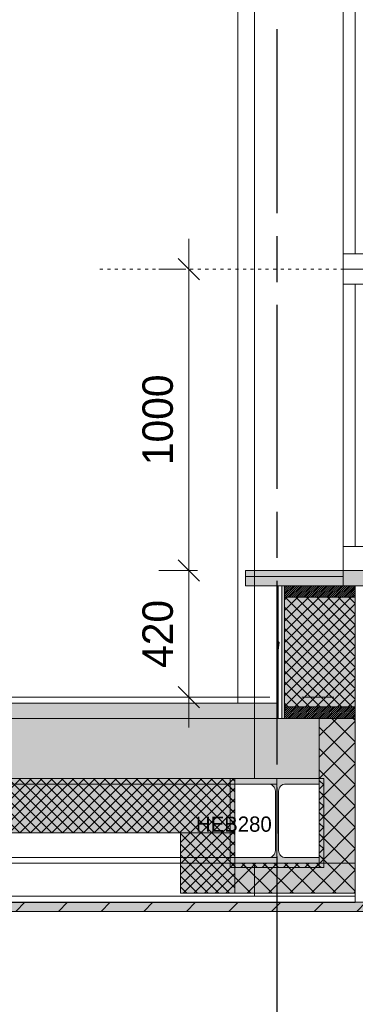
# Model space of a CAD drawing. Header units: millimetres. Extents: x -10538 to 13100, y -15694 to 32605.
# Tile 190 of 203: x 9386 to 10500, y 25612 to 28877. Entities that reach past the tile are written whole.
import ezdxf

# ---------------------------------------------------------------- set-up
doc = ezdxf.new("R2010")
doc.units = ezdxf.units.MM
doc.header["$LTSCALE"] = 100
doc.header["$PDMODE"] = 1
doc.header["$PDSIZE"] = -2
for name, pattern in [('[LS] ISO-08 Long Dashed Short Dashed', [9.144, 6.096, -0.762, 1.524, -0.762]), ('[LS] Type-1', [2.12, 1.06, -1.06]), ('HIDDEN2', [0.25, 0.1, -0.15])]:
    doc.linetypes.add(name, pattern=pattern)
doc.layers.get('0').update_dxf_attribs({"lineweight": 5})
for name, color, linetype, lineweight in [('- 28_metselwerk', 7, 'Continuous', 18), ('5', 7, 'Continuous', 18), ('Dimension', 7, 'Continuous', 9), ('Geen', 7, 'Continuous', 9), ('none', 7, 'Continuous', 13), ('None-1', 7, 'Continuous', 9)]:
    doc.layers.add(name, color=color, linetype=linetype, lineweight=lineweight)
doc.styles.add('Century Gothic', font='Century-Gothic_9791.ttf')
doc.dimstyles.new('Arch_PUUUR', dxfattribs={"dimtxt": 101.056134, "dimasz": 70.693359, "dimexe": 100, "dimexo": 159, "dimgap": 100, "dimtad": 1, "dimdec": 4, "dimtxsty": 'Century Gothic', "dimblk": 'VW_SLASH', "dimblk1": 'VW_SLASH', "dimblk2": 'VW_SLASH', "dimcen": 0, "dimdle": 100, "dimazin": 0, "dimtfac": 0.8, "dimtdec": 4, "dimtix": 1, "dimtmove": 0, "dimatfit": 0, "dimldrblk": 'VW_SLASH-1', "dimfxl": 1, "dimfrac": 2, "dimtolj": 1, "dimarcsym": 0})
pattern_1 = [(45, (1.433, 1.323), (-17.67767, 17.67767), []), (135, (-2.866, 2.866), (-17.67767, -17.67767), [])]
pattern_2 = [(45, (2.866, 2.646), (-35.35534, 35.35534), []), (135, (-5.733, 5.733), (-35.35534, -35.35534), [])]
pattern_3 = [(45, (0, 0), (-3.1819805, 3.1819805), [])]
pattern_4 = [(45, (1.433, 1.323), (-17.67767, 17.67767), []), (135, (-2.866, 2.866), (-17.67767, -17.67767), [])]

# ---------------------------------------------------------------- blocks, each defined once
blk = doc.blocks.new('d raam kozijnen')
at = {"layer": 'Geen', "linetype": 'Continuous', "lineweight": 0, "true_color": 0xcccccc, "transparency": 33554687}
blk.add_hatch(color=254, dxfattribs=at).paths.add_polyline_path([(-194.9, -1190), (-64.9, -1190), (-64.9, -1240), (-194.9, -1240)])
at = {"layer": 'Geen', "linetype": 'Continuous', "lineweight": 0, "transparency": 33554687}
blk.add_hatch(color=8, dxfattribs=at).paths.add_polyline_path([(15.1, -1210), (339.2, -1210), (339.2, -1240), (15.1, -1240)])
at = {"layer": 'Geen', "color": 7, "linetype": 'Continuous', "lineweight": 9, "transparency": 33554687, "flags": 128}
for points in [[(-194.9, -1190), (-64.9, -1190), (-64.9, -1240), (-194.9, -1240)], [(15.1, -1210), (339.2, -1210), (339.2, -1240), (15.1, -1240)]]:
    blk.add_lwpolyline(points, close=True, dxfattribs=at)
at = {"color": 255, "linetype": 'Continuous', "lineweight": 9, "transparency": 33554687}
blk.add_wipeout([(-64.9, 1360), (15.1, 1360), (15.1, -1190), (-64.9, -1190)], dxfattribs=at).dxf.layer = 'Geen'
at = {"layer": 'Geen', "color": 7, "linetype": 'Continuous', "lineweight": 9, "transparency": 33554687, "flags": 128}
blk.add_lwpolyline([(-64.9, 1360), (15.1, 1360), (15.1, -1190), (-64.9, -1190)], close=True, dxfattribs=at)
at = {"color": 255, "linetype": 'Continuous', "lineweight": 9, "transparency": 33554687}
for points in [[(-64.9, 1360), (15.1, 1360), (15.1, 1280), (-64.9, 1280)], [(-64.9, -1110), (15.1, -1110), (15.1, -1190), (-64.9, -1190)]]:
    blk.add_wipeout(points, dxfattribs=at).dxf.layer = 'Geen'
at = {"layer": 'Geen', "linetype": 'Continuous', "lineweight": 0, "true_color": 0xcccccc, "transparency": 33554687}
for points in [[(-64.9, -1190), (15.1, -1190), (15.1, -1240), (-64.9, -1240)], [(15.1, -1190), (339.2, -1190), (339.2, -1210), (15.1, -1210)]]:
    blk.add_hatch(color=254, dxfattribs=at).paths.add_polyline_path(points)
at = {"layer": 'Geen', "color": 7, "linetype": 'Continuous', "lineweight": 9, "transparency": 33554687}
blk.add_line((-24.9, -1110), (-24.9, 1280), dxfattribs=at)
at = {"layer": 'Geen', "color": 7, "linetype": 'Continuous', "lineweight": 9, "transparency": 33554687, "flags": 128}
for points in [[(-64.9, 1360), (15.1, 1360), (15.1, 1280), (-64.9, 1280)], [(-64.9, -1110), (15.1, -1110), (15.1, -1190), (-64.9, -1190)], [(-64.9, -1190), (15.1, -1190), (15.1, -1240), (-64.9, -1240)], [(15.1, -1190), (339.2, -1190), (339.2, -1210), (15.1, -1210)]]:
    blk.add_lwpolyline(points, close=True, dxfattribs=at)
at = {"color": 255, "linetype": 'Continuous', "lineweight": 9, "transparency": 33554687}
blk.add_wipeout([(-64.9, -190), (15.1, -190), (15.1, -240), (-64.9, -240)], dxfattribs=at).dxf.layer = 'Geen'
at = {"layer": 'Geen', "color": 7, "linetype": 'Continuous', "lineweight": 9, "transparency": 33554687, "flags": 128}
blk.add_lwpolyline([(-64.9, -190), (15.1, -190), (15.1, -240), (-64.9, -240)], close=True, dxfattribs=at)
at = {"color": 255, "linetype": 'Continuous', "lineweight": 9, "transparency": 33554687}
blk.add_wipeout([(-64.9, -140), (15.1, -140), (15.1, -190), (-64.9, -190)], dxfattribs=at).dxf.layer = 'Geen'
at = {"layer": 'Geen', "color": 7, "linetype": 'Continuous', "lineweight": 9, "transparency": 33554687, "flags": 128}
blk.add_lwpolyline([(-64.9, -140), (15.1, -140), (15.1, -190), (-64.9, -190)], close=True, dxfattribs=at)
blk = doc.blocks.new('Groep-39')
at = {"layer": '5', "linetype": 'Continuous', "lineweight": 5, "transparency": 33554687}
h = blk.add_hatch(dxfattribs=at)
h.set_pattern_fill('[LA] Gips fijn', style=0, pattern_type=2)
h.set_pattern_definition([(19.983, (0, 0), (488.208, -475.013), [30.888, -586.877]), (-13.8697, (29.03, 10.56), (488.2078, -475.013), [55.044, -1045.833]), (-44.2152, (82.47, -2.64), (-92.364, -686.13), [34.058, -647.106]), (-97.6668, (106.9, -26.4), (-580.571, -211.117), [34.616, -657.703]), (-160.017, (102.26, -60.7), (-1068.779, 263.896), [30.888, -586.877]), (166.1303, (73.23, -71.25), (-1556.987, 738.909), [55.044, -1045.833]), (135.7848, (19.8, -58.06), (92.364, 686.13), [34.058, -647.106]), (82.3332, (-4.6, -34.3), (580.571, 211.117), [34.616, -657.703]), (-110.556, (-191.3, 283.7), (677.121, -385.548), [28.184, -663.285]), (-67.1952, (-201.2, 257.3), (677.121, -385.548), [45.675, -1074.911]), (-29.6569, (-183.5, 215.2), (919.912, 261.895), [31.76, -747.432]), (15.8914, (-155.9, 199.5), (242.791, 647.443), [38.985, -917.481]), (69.444, (-118.4, 210.15), (-677.121, 385.548), [28.184, -663.285]), (112.8048, (-108.53, 236.54), (-242.791, -647.443), [45.675, -1074.91]), (150.3431, (-126.2, 278.65), (-242.791, -647.443), [31.76, -747.432]), (-164.1086, (-153.83, 294.36), (-677.121, 385.548), [38.985, -917.481]), (-136.779, (118.8, -303.5), (448.623, -1121.56), [30.06, -1472.82]), (-68.1986, (96.8, -324), (1543.79, -92.364), [24.16, -1183.796]), (-3.424, (105.8, -346.5), (1095.17, 1029.195), [30.93, -1515.62]), (43.221, (136.7, -348.3), (-448.623, 1121.56), [30.06, -1472.82]), (111.8014, (158.6, -327.8), (-1543.79, 92.364), [24.16, -1183.796]), (176.576, (149.6, -305.3), (-1095.17, -1029.195), [30.93, -1515.62]), (142.0458, (-184.7, -184.7), (-105.558, -646.545), [41.835, -794.865]), (80.7274, (-217.7, -159), (-765.299, -131.948), [32.755, -622.35]), (41.7948, (-212.44, -126.67), (-765.2987, -131.948), [58.405, -1109.69]), (9.7824, (-168.9, -87.75), (-659.74, 514.597), [38.83, -737.76]), (-37.9542, (-130.6, -81.15), (105.558, 646.545), [41.835, -794.865]), (-99.2726, (-97.64, -106.9), (870.857, 778.494), [65.51, -589.595]), (-170.2176, (-108.2, -171.53), (659.74, -514.597), [77.659, -698.931])])
h.paths.add_polyline_path([(10243.5, 27000), (10256, 27000), (10256, 26560), (10243.5, 26560)])
at = {"layer": '5', "linetype": 'Continuous', "lineweight": 0, "true_color": 0xbbbbbb, "transparency": 33554687}
blk.add_hatch(color=9, dxfattribs=at).paths.add_polyline_path([(10256, 27000), (10265, 27000), (10265, 26560), (10256, 26560)])
at = {"layer": 'none', "linetype": 'Continuous', "lineweight": 0, "true_color": 0xdddddd}
blk.add_hatch(color=254, dxfattribs=at).paths.add_polyline_path([(10240.5, 27000), (10243.5, 27000), (10243.5, 26560), (10240.5, 26560)])
at = {"layer": '5', "lineweight": 5, "transparency": 33554687, "flags": 128}
for points in [[(10243.5, 27000), (10256, 27000), (10256, 26560), (10243.5, 26560)], [(10256, 27000), (10265, 27000), (10265, 26560), (10256, 26560)]]:
    blk.add_lwpolyline(points, close=True, dxfattribs=at)
at = {"layer": 'none', "flags": 128}
blk.add_lwpolyline([(10240.5, 27000), (10243.5, 27000), (10243.5, 26560), (10240.5, 26560)], close=True, dxfattribs=at)
blk = doc.blocks.new('Groep-40')
at = {"layer": '5', "linetype": 'Continuous', "lineweight": 0, "true_color": 0xffffcc, "transparency": 33554687}
blk.add_hatch(color=7, dxfattribs=at).paths.add_polyline_path([(10265, 27000), (10500, 27000), (10500, 26598), (10265, 26598)])
at = {"layer": '5', "linetype": 'Continuous', "lineweight": 5, "true_color": 0x777777, "transparency": 33554687}
h = blk.add_hatch(dxfattribs=at)
h.set_pattern_fill('#isolatie-persing', color=8, style=0, pattern_type=2)
h.set_pattern_definition(pattern_1)
h.paths.add_polyline_path([(10265, 27000), (10500, 27000), (10500, 26598), (10265, 26598)])
at = {"layer": '5', "lineweight": 5, "transparency": 33554687, "flags": 128}
blk.add_lwpolyline([(10265, 27000), (10500, 27000), (10500, 26598), (10265, 26598)], close=True, dxfattribs=at)
at = {"layer": '5', "color": 7, "transparency": 33554687}
blk.add_blockref('Groep-39', (0, 0), dxfattribs=at)
at = {"color": 255, "linetype": 'Continuous', "lineweight": 18, "transparency": 33554687}
blk.add_wipeout([(10540, 27000), (10640, 27000), (10640, 25920), (10540, 25920)], dxfattribs=at).dxf.layer = '- 28_metselwerk'
at = {"layer": '- 28_metselwerk', "linetype": 'Continuous', "lineweight": 9, "transparency": 33554687}
h = blk.add_hatch(dxfattribs=at)
h.set_pattern_fill('metselwerk', style=0, pattern_type=2)
h.set_pattern_definition([(45, (66410.59, 23488.49), (-63.63961, 63.63961), []), (45, (66387.475, 23481.765), (-63.63961, 63.63961), [])])
h.paths.add_polyline_path([(10540, 27000), (10640, 27000), (10640, 25920), (10540, 25920)])
at = {"layer": '- 28_metselwerk', "color": 7, "linetype": 'Continuous', "lineweight": 18, "transparency": 33554687, "flags": 128}
blk.add_lwpolyline([(10540, 27000), (10640, 27000), (10640, 25920), (10540, 25920)], close=True, dxfattribs=at)
at = {"color": 255, "linetype": 'Continuous', "lineweight": 9, "transparency": 33554687}
blk.add_wipeout([(10265, 26560), (10265, 26598), (10500, 26598), (10500, 26560)], dxfattribs=at).dxf.layer = 'None-1'
at = {"layer": 'None-1', "linetype": 'Continuous', "lineweight": 5, "true_color": 0x777777, "transparency": 33554687}
h = blk.add_hatch(dxfattribs=at)
h.set_pattern_fill('12_Naaldhout_6', color=8, style=0, pattern_type=2)
h.set_pattern_definition(pattern_3)
h.paths.add_polyline_path([(10265, 26560), (10265, 26598), (10500, 26598), (10500, 26560)])
at = {"layer": 'None-1', "color": 7, "linetype": 'Continuous', "lineweight": 9, "transparency": 33554687, "flags": 128}
blk.add_lwpolyline([(10265, 26560), (10265, 26598), (10500, 26598), (10500, 26560)], close=True, dxfattribs=at)
at = {"color": 255, "linetype": 'Continuous', "lineweight": 9, "transparency": 33554687}
blk.add_wipeout([(10500, 27000), (10540, 27000), (10540, 25950.3125), (10500, 25950.3125)], dxfattribs=at).dxf.layer = 'Geen'
at = {"layer": 'Geen', "color": 7, "linetype": 'Continuous', "lineweight": 9, "transparency": 33554687, "flags": 128}
blk.add_lwpolyline([(10500, 27000), (10540, 27000), (10540, 25950.3125), (10500, 25950.3125)], close=True, dxfattribs=at)
at = {"color": 255, "linetype": 'Continuous', "lineweight": 9, "transparency": 33554687}
blk.add_wipeout([(10265, 26962), (10265, 27000), (10500, 27000), (10500, 26962)], dxfattribs=at).dxf.layer = 'None-1'
at = {"layer": 'None-1', "linetype": 'Continuous', "lineweight": 5, "true_color": 0x777777, "transparency": 33554687}
h = blk.add_hatch(dxfattribs=at)
h.set_pattern_fill('12_Naaldhout_6', color=8, style=0, pattern_type=2)
h.set_pattern_definition(pattern_3)
h.paths.add_polyline_path([(10265, 26962), (10265, 27000), (10500, 27000), (10500, 26962)])
at = {"layer": 'None-1', "color": 7, "linetype": 'Continuous', "lineweight": 9, "transparency": 33554687, "flags": 128}
blk.add_lwpolyline([(10265, 26962), (10265, 27000), (10500, 27000), (10500, 26962)], close=True, dxfattribs=at)
blk = doc.blocks.new('Breedflensprofiel-3')
at = {"linetype": 'Continuous', "lineweight": 0, "true_color": 0x111111, "transparency": 33554687}
h = blk.add_hatch(color=250, dxfattribs=at)
edge = h.paths.add_edge_path()
edge.add_line((-140, -280), (-140, -262))
edge.add_line((-140, -262), (-29.25, -262))
edge.add_arc((-29.25, -238), 24, 270, 360)
edge.add_line((-5.25, -238), (-5.25, -42))
edge.add_arc((-29.25, -42), 24, 0, 90)
edge.add_line((-29.25, -18), (-140, -18))
edge.add_line((-140, -18), (-140, 0))
edge.add_line((-140, 0), (140, 0))
edge.add_line((140, 0), (140, -18))
edge.add_line((140, -18), (29.25, -18))
edge.add_arc((29.25, -42), 24, 90, 180)
edge.add_line((5.25, -42), (5.25, -238))
edge.add_arc((29.25, -238), 24, 180, 270)
edge.add_line((29.25, -262), (140, -262))
edge.add_line((140, -262), (140, -280))
edge.add_line((140, -280), (-140, -280))
at = {"linetype": 'Continuous', "lineweight": 5, "transparency": 33554687, "flags": 128}
blk.add_lwpolyline([(-140, -280), (-140, -262), (-29.25, -262, 0.4142136), (-5.25, -238), (-5.25, -42, 0.4142136), (-29.25, -18), (-140, -18), (-140, 0), (140, 0), (140, -18), (29.25, -18, 0.4142136), (5.25, -42), (5.25, -238, 0.4142136), (29.25, -262), (140, -262), (140, -280)], format="xyb", close=True, dxfattribs=at)
at = {"linetype": 'Continuous', "lineweight": 5, "transparency": 33554687}
blk.add_point((0, -140), dxfattribs=at)
blk = doc.blocks.new('VW_SLASH')
at = {"color": 0, "linetype": 'ByBlock', "lineweight": -2, "transparency": 16777216}
blk.add_line((1.415, 0), (-1, 0), dxfattribs=at)
at = {"color": 0, "linetype": 'Continuous', "lineweight": 20, "transparency": 16777216, "flags": 128}
blk.add_lwpolyline([(0.5, 0.5), (-0.5, -0.5)], dxfattribs=at)
blk = doc.blocks.new('*D126')
at = {"layer": 'Defpoints', "color": 0, "transparency": 33554687}
for p in [(6200, 26630), (6857.6, 26630), (10353, 26610)]:
    blk.add_point(p, dxfattribs=at)
at = {"layer": 'Dimension', "color": 0, "linetype": 'Continuous', "lineweight": -2, "transparency": 33554687}
for p, q in [((6200, 26700.7), (6200, 26771.4)), ((6698.6, 26630), (6100, 26630)), ((6200, 26610), (6200, 26630)), ((10194, 26610), (6100, 26610)), ((6200, 26539.3), (6200, 26468.6))]:
    blk.add_line(p, q, dxfattribs=at)
at = {"layer": 'Dimension', "color": 0, "lineweight": -2, "xscale": 70.693359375, "yscale": 70.693359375, "zscale": 70.693359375}
for p, rotation in [((6200, 26610), 90), ((6200, 26630), 270)]:
    blk.add_blockref('VW_SLASH', p, dxfattribs=dict(at, rotation=rotation))
at = {"layer": 'Dimension', "color": 0, "lineweight": 5, "transparency": 33554687, "insert": (6063.9, 26861.4), "char_height": 101.06, "attachment_point": 5, "rotation": 90, "style": 'Century Gothic'}
blk.add_mtext('\\A1;20', dxfattribs=at)
blk = doc.blocks.new('VW_SLASH-1')
at = {"color": 0, "linetype": 'ByBlock', "lineweight": -2, "transparency": 16777216}
blk.add_line((1.415, 0), (-1, 0), dxfattribs=at)
at = {"color": 0, "linetype": 'Continuous', "lineweight": 20, "transparency": 16777216, "flags": 128}
blk.add_lwpolyline([(0.751, 0.751), (-0.751, -0.751)], dxfattribs=at)
blk = doc.blocks.new('*D138')
at = {"layer": 'Defpoints', "color": 0, "transparency": 33554687}
for p in [(9270, 26610), (10353, 26610), (7790.2, 26360)]:
    blk.add_point(p, dxfattribs=at)
at = {"layer": 'Dimension', "color": 0, "linetype": 'Continuous', "lineweight": -2, "transparency": 33554687}
for p, q in [((9270, 26680.7), (9270, 26751.4)), ((10194, 26610), (9170, 26610)), ((9270, 26360), (9270, 26610)), ((7949.2, 26360), (9370, 26360)), ((9270, 26289.3), (9270, 26218.6))]:
    blk.add_line(p, q, dxfattribs=at)
at = {"layer": 'Dimension', "color": 0, "lineweight": -2, "xscale": 70.693359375, "yscale": 70.693359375, "zscale": 70.693359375}
for p, rotation in [((9270, 26610), 270), ((9270, 26360), 90)]:
    blk.add_blockref('VW_SLASH', p, dxfattribs=dict(at, rotation=rotation))
at = {"layer": 'Dimension', "color": 0, "lineweight": 5, "transparency": 33554687, "insert": (9133.9, 26791), "char_height": 101.06, "attachment_point": 5, "rotation": 90, "style": 'Century Gothic'}
blk.add_mtext('\\A1;250', dxfattribs=at)
blk = doc.blocks.new('*D166')
at = {"layer": 'Defpoints', "color": 0, "transparency": 33554687}
for p in [(9948, 28050), (10093, 28050), (10135.9, 27050)]:
    blk.add_point(p, dxfattribs=at)
at = {"layer": 'Dimension', "color": 0, "linetype": 'Continuous', "lineweight": -2, "transparency": 33554687}
for p, q in [((9934, 28050), (9848, 28050)), ((9948, 27120.7), (9948, 27979.3)), ((9976.9, 27050), (9848, 27050))]:
    blk.add_line(p, q, dxfattribs=at)
at = {"layer": 'Dimension', "color": 0, "lineweight": -2, "xscale": 70.693359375, "yscale": 70.693359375, "zscale": 70.693359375}
for p, rotation in [((9948, 28050), 90), ((9948, 27050), 270)]:
    blk.add_blockref('VW_SLASH', p, dxfattribs=dict(at, rotation=rotation))
at = {"layer": 'Dimension', "color": 0, "lineweight": 5, "transparency": 33554687, "insert": (9844.9, 27550), "char_height": 101.06, "attachment_point": 5, "rotation": 90, "style": 'Century Gothic'}
blk.add_mtext('\\A1;1000', dxfattribs=at)
blk = doc.blocks.new('*D167')
at = {"layer": 'Defpoints', "color": 0, "transparency": 33554687}
for p in [(9948, 27050), (10135.9, 27050), (10093, 26630)]:
    blk.add_point(p, dxfattribs=at)
at = {"layer": 'Dimension', "color": 0, "linetype": 'Continuous', "lineweight": -2, "transparency": 33554687}
for p, q in [((9976.9, 27050), (9848, 27050)), ((9948, 26700.7), (9948, 26979.3)), ((9934, 26630), (9848, 26630))]:
    blk.add_line(p, q, dxfattribs=at)
at = {"layer": 'Dimension', "color": 0, "lineweight": -2, "xscale": 70.693359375, "yscale": 70.693359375, "zscale": 70.693359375}
for p, rotation in [((9948, 27050), 90), ((9948, 26630), 270)]:
    blk.add_blockref('VW_SLASH', p, dxfattribs=dict(at, rotation=rotation))
at = {"layer": 'Dimension', "color": 0, "lineweight": 5, "transparency": 33554687, "insert": (9844.9, 26840), "char_height": 101.06, "attachment_point": 5, "rotation": 90, "style": 'Century Gothic'}
blk.add_mtext('\\A1;420', dxfattribs=at)
blk = doc.blocks.new('Groep-80')
at = {"layer": 'Geen', "color": 5, "linetype": '[LS] ISO-08 Long Dashed Short Dashed', "lineweight": 25, "true_color": 0x0000ff, "transparency": 33554687}
blk.add_line((10240, 31588.4), (10240, 20245.3), dxfattribs=at)
blk = doc.blocks.new('Groep-89')
at = {"layer": '5', "linetype": 'Continuous', "lineweight": 0, "true_color": 0xc4dcc4, "transparency": 33554687}
for points in [[(10100, 26360), (10085, 26360), (10085, 26065), (10100, 26065)], [(10395, 26360), (10380, 26360), (10380, 26065), (10395, 26065)], [(10100, 26080), (10100, 26065), (10380, 26065), (10380, 26080)]]:
    blk.add_hatch(color=254, dxfattribs=at).paths.add_polyline_path(points)
at = {"layer": '5', "linetype": 'Continuous', "lineweight": 5, "true_color": 0x777777, "transparency": 33554687}
h = blk.add_hatch(dxfattribs=at)
h.set_pattern_fill('#isolatie-WBDBO', color=8, style=0, pattern_type=2)
h.set_pattern_definition(pattern_4)
h.paths.add_polyline_path([(10100, 26360), (10085, 26360), (10085, 26065), (10100, 26065)])
h = blk.add_hatch(dxfattribs=at)
h.set_pattern_fill('#isolatie-WBDBO', color=8, style=0, pattern_type=2)
h.set_pattern_definition(pattern_4)
h.paths.add_polyline_path([(10395, 26360), (10380, 26360), (10380, 26065), (10395, 26065)])
h = blk.add_hatch(dxfattribs=at)
h.set_pattern_fill('#isolatie-WBDBO', color=8, style=0, pattern_type=2)
h.set_pattern_definition(pattern_4)
h.paths.add_polyline_path([(10100, 26080), (10100, 26065), (10380, 26065), (10380, 26080)])
at = {"layer": '5', "lineweight": 5, "transparency": 33554687, "flags": 128}
for points in [[(10100, 26360), (10085, 26360), (10085, 26065), (10100, 26065)], [(10395, 26360), (10380, 26360), (10380, 26065), (10395, 26065)], [(10100, 26080), (10100, 26065), (10380, 26065), (10380, 26080)]]:
    blk.add_lwpolyline(points, close=True, dxfattribs=at)
blk = doc.blocks.new('Groep-92')
at = {"layer": '5', "linetype": 'Continuous', "lineweight": 0, "true_color": 0xffffcc, "transparency": 33554687}
blk.add_hatch(color=7, dxfattribs=at).paths.add_polyline_path([(7617.4, 26360.3), (10100, 26360.3), (10100, 26180.3), (7617.4, 26180.3)])
at = {"layer": '5', "linetype": 'Continuous', "lineweight": 5, "true_color": 0x777777, "transparency": 33554687}
h = blk.add_hatch(dxfattribs=at)
h.set_pattern_fill('#isolatie-persing', color=8, style=0, pattern_type=2)
h.set_pattern_definition(pattern_1)
h.paths.add_polyline_path([(7617.4, 26360.3), (10100, 26360.3), (10100, 26180.3), (7617.4, 26180.3)])
at = {"layer": 'Geen', "linetype": 'Continuous', "lineweight": 0, "true_color": 0xcccccc, "transparency": 33554687}
for points in [[(-668.9, 26610), (10240, 26610), (10240, 26560), (-668.9, 26560)], [(-809.4, 26560), (10380, 26560), (10380, 26360), (-809.4, 26360)]]:
    blk.add_hatch(color=254, dxfattribs=at).paths.add_polyline_path(points)
at = {"layer": 'Geen', "linetype": 'Continuous', "lineweight": 0, "true_color": 0xe6ffe6, "transparency": 33554687}
blk.add_hatch(color=7, dxfattribs=at).paths.add_polyline_path([(10100, 26080), (10500, 26080), (10500, 25980), (10100, 25980)])
at = {"layer": 'Geen', "linetype": 'Continuous', "lineweight": 5, "true_color": 0x777777, "transparency": 33554687}
h = blk.add_hatch(dxfattribs=at)
h.set_pattern_fill('#isolatie', color=8, style=0, pattern_type=2)
h.set_pattern_definition(pattern_2)
h.paths.add_polyline_path([(10100, 26080), (10500, 26080), (10500, 25980), (10100, 25980)])
at = {"linetype": '[LS] Type-1', "lineweight": 5, "transparency": 33554687}
blk.add_line((9686.5, 26630), (12585, 26630), dxfattribs=at)
at = {"layer": '5', "lineweight": 5, "transparency": 33554687, "flags": 128}
blk.add_lwpolyline([(7617.4, 26360.3), (10100, 26360.3), (10100, 26180.3), (7617.4, 26180.3)], close=True, dxfattribs=at)
at = {"layer": 'Geen', "color": 7, "linetype": 'Continuous', "lineweight": 9, "transparency": 33554687}
for p, q in [((10110, 29770), (10110, 26610)), ((10165.9, 26360), (10165.9, 29770))]:
    blk.add_line(p, q, dxfattribs=at)
at = {"layer": 'Geen', "color": 7, "linetype": 'Continuous', "lineweight": 9, "transparency": 33554687, "flags": 128}
for points in [[(10540, 26920), (10500, 26920), (10500, 25970.3), (10540, 25970.3)], [(-594.7, 26630), (10165.9, 26630), (10165.9, 26610), (-594.7, 26610)], [(-668.9, 26610), (10240, 26610), (10240, 26560), (-668.9, 26560)], [(-809.4, 26560), (10380, 26560), (10380, 26360), (-809.4, 26360)], [(7350.4, 26360), (10165.9, 26360), (10165.9, 25965), (7350.4, 25965)], [(7617.4, 26360), (10165.9, 26360), (10165.9, 25965), (7617.4, 25965)], [(10100, 26080), (10500, 26080), (10500, 25980), (10100, 25980)]]:
    blk.add_lwpolyline(points, close=True, dxfattribs=at)
at = {"layer": 'none', "linetype": 'HIDDEN2', "transparency": 33554687}
blk.add_line((10120, 25920), (12585, 25920), dxfattribs=at)
at = {"layer": 'Geen', "color": 7, "transparency": 33554687, "xscale": -1}
blk.add_blockref('d raam kozijnen', (10475.1, 28240), dxfattribs=at)
at = {"color": 255, "linetype": 'Continuous', "lineweight": 9, "transparency": 33554687}
blk.add_wipeout([(7879.9, 25970), (10500, 25970), (10500, 25949.7), (7879.9, 25949.7)], dxfattribs=at)
at = {"linetype": 'HIDDEN2', "lineweight": 5, "transparency": 33554687}
blk.add_line((12212.4, 28050), (9652.6, 28050), dxfattribs=at)
at = {"color": 7, "linetype": 'Continuous', "lineweight": 9, "transparency": 33554687, "flags": 128}
blk.add_lwpolyline([(7879.9, 25970), (10500, 25970), (10500, 25949.7), (7879.9, 25949.7)], close=True, dxfattribs=at)
at = {"layer": 'Dimension', "color": 5, "linetype": 'Continuous', "lineweight": 5, "true_color": 0x0000ff, "transparency": 33554687}
for base, p1, p2, picture, middle in [((9948, 28050), (10135.9, 27050), (10093, 28050), '*D166', (9844.9, 27550)), ((9948, 27050), (10093, 26630), (10135.9, 27050), '*D167', (9844.9, 26840))]:
    dim = blk.add_linear_dim(base=base, p1=p1, p2=p2, angle=270, dimstyle='Arch_PUUUR', override={"dimgap": 50, "dimdec": 0, "dimpost": '<>', "dimtxsty": 'Century Gothic', "dimtmove": 2}, dxfattribs=at)
    dim.commit()
    dim.dimension.update_dxf_attribs({"geometry": picture, "text_midpoint": middle})
at = {"layer": 'Geen', "color": 7, "transparency": 33554687}
blk.add_blockref('Groep-40', (0, 0), dxfattribs=at)
at = {"linetype": 'Continuous', "lineweight": 0, "transparency": 33554687}
blk.add_hatch(color=255, dxfattribs=at).paths.add_polyline_path([(7879.9, 25950.3), (10540, 25950.3), (10540, 25920), (7879.9, 25920)])
at = {"linetype": 'Continuous', "lineweight": 9, "transparency": 33554687}
h = blk.add_hatch(dxfattribs=at)
h.set_pattern_fill('[LA] Diagonaal (1mm)', color=8, style=0, pattern_type=2)
h.set_pattern_definition([(45, (0, 0), (-70.71068, 70.71068), [])])
h.paths.add_polyline_path([(7879.9, 25950.3), (10540, 25950.3), (10540, 25920), (7879.9, 25920)])
at = {"color": 7, "linetype": 'Continuous', "lineweight": 18, "transparency": 33554687, "flags": 128}
blk.add_lwpolyline([(7879.9, 25950.3), (10540, 25950.3), (10540, 25920), (7879.9, 25920)], close=True, dxfattribs=at)
at = {"layer": 'Dimension', "color": 5, "linetype": 'Continuous', "lineweight": 5, "true_color": 0x0000ff, "transparency": 33554687}
dim = blk.add_linear_dim(base=(6200, 26630), p1=(10353, 26610), p2=(6857.6, 26630), angle=270, dimstyle='Arch_PUUUR', override={"dimgap": 50, "dimdec": 0, "dimpost": '<>', "dimtxsty": 'Century Gothic', "dimtix": 0, "dimtmove": 2}, dxfattribs=at)
dim.commit()
dim.dimension.update_dxf_attribs({"geometry": '*D126', "text_midpoint": (6063.9, 26861.4), "dimtype": 160})
at = {"color": 255, "linetype": 'Continuous', "lineweight": 9, "transparency": 33554687}
blk.add_wipeout([(10100, 26360), (10380, 26360), (10380, 26080), (10100, 26080)], dxfattribs=at).dxf.layer = 'Geen'
at = {"layer": '5', "linetype": 'Continuous', "lineweight": 0, "true_color": 0xffffcc, "transparency": 33554687}
blk.add_hatch(color=7, dxfattribs=at).paths.add_polyline_path([(9920, 25980), (9920, 26180.3), (10100, 26180.3), (10100, 25980)])
at = {"layer": '5', "linetype": 'Continuous', "lineweight": 5, "true_color": 0x777777, "transparency": 33554687}
h = blk.add_hatch(dxfattribs=at)
h.set_pattern_fill('#isolatie-persing', color=8, style=0, pattern_type=2)
h.set_pattern_definition(pattern_1)
h.paths.add_polyline_path([(9920, 25980), (9920, 26180.3), (10100, 26180.3), (10100, 25980)])
at = {"layer": 'Geen', "linetype": 'Continuous', "lineweight": 0, "true_color": 0xe6ffe6, "transparency": 33554687}
blk.add_hatch(color=7, dxfattribs=at).paths.add_polyline_path([(10500, 26080), (10380, 26080), (10380, 26560), (10500, 26560)])
at = {"layer": 'Geen', "linetype": 'Continuous', "lineweight": 5, "true_color": 0x777777, "transparency": 33554687}
h = blk.add_hatch(dxfattribs=at)
h.set_pattern_fill('#isolatie', color=8, style=0, pattern_type=2)
h.set_pattern_definition(pattern_2)
h.paths.add_polyline_path([(10500, 26080), (10380, 26080), (10380, 26560), (10500, 26560)])
at = {"layer": '5', "lineweight": 5, "transparency": 33554687, "flags": 128}
blk.add_lwpolyline([(9920, 25980), (9920, 26180.3), (10100, 26180.3), (10100, 25980)], close=True, dxfattribs=at)
at = {"layer": 'Geen', "color": 7, "linetype": 'Continuous', "lineweight": 9, "transparency": 33554687, "flags": 128}
for points in [[(10500, 26080), (10380, 26080), (10380, 26560), (10500, 26560)], [(-642.3, 26360), (10240, 26360), (10240, 26080), (-642.3, 26080)], [(10100, 26360), (10380, 26360), (10380, 26080), (10100, 26080)], [(-669.4, 26342), (10240, 26342), (10240, 26098), (-669.4, 26098)]]:
    blk.add_lwpolyline(points, close=True, dxfattribs=at)
at = {"color": 7, "transparency": 33554687}
blk.add_blockref('Groep-80', (0, 0), dxfattribs=at)
at = {"transparency": 33554687}
blk.add_blockref('Breedflensprofiel-3', (10240, 26360), dxfattribs=at)
at = {"layer": 'none', "color": 7}
blk.add_blockref('Groep-89', (0, 0), dxfattribs=at)
at = {"layer": 'None-1', "color": 5, "true_color": 0x0000ff, "transparency": 33554687, "insert": (9971.1, 26234.5), "char_height": 50.53, "attachment_point": 1, "line_spacing_factor": 1.026243, "style": 'Century Gothic'}
blk.add_mtext('HEB280', dxfattribs=at)
at = {"layer": 'Dimension', "color": 5, "linetype": 'Continuous', "lineweight": 5, "true_color": 0x0000ff, "transparency": 33554687}
dim = blk.add_linear_dim(base=(9270, 26610), p1=(7790.2, 26360), p2=(10353, 26610), angle=270, dimstyle='Arch_PUUUR', override={"dimgap": 50, "dimdec": 0, "dimpost": '<>', "dimtxsty": 'Century Gothic', "dimtix": 0, "dimtmove": 2}, dxfattribs=at)
dim.commit()
dim.dimension.update_dxf_attribs({"geometry": '*D138', "text_midpoint": (9133.9, 26791), "dimtype": 160})

msp = doc.modelspace()

# ---------------------------------------------------------------- block references
at = {"layer": 'none', "color": 7}
msp.add_blockref('Groep-92', (0, 0), dxfattribs=at)

doc.saveas('drawing.dxf')
